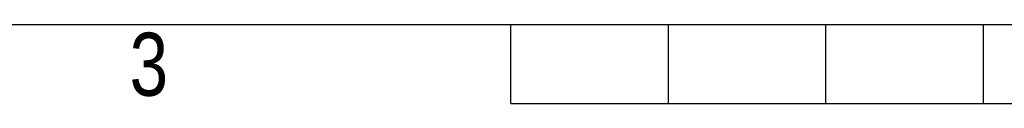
# Model space of a CAD drawing. Header units: millimetres. Extents: x 0 to 420, y 0 to 297.
# Tile 2 of 24: x 126 to 191, y 0 to 5. Entities that reach past the tile are written whole.
import ezdxf

# ---------------------------------------------------------------- set-up
doc = ezdxf.new("R2010")
doc.units = ezdxf.units.MM
doc.layers.add('CARTIGLIO', color=140, linetype='Continuous')
doc.styles.add('SLDTEXTSTYLE2', font='TXT', dxfattribs={"width": 0.821468})

msp = doc.modelspace()

# ---------------------------------------------------------------- linework, layer by layer
at = {"layer": 'CARTIGLIO', "linetype": 'Continuous'}
for p, q in [((5.1801, 5.171), (414.8274, 5.171)), ((158.2616, -0.0032), (158.2616, 5.171)), ((168.61, -0.0032), (168.61, 5.171)), ((178.9585, -0.0032), (178.9585, 5.171)), ((189.3069, -0.0032), (189.3069, 5.171)), ((158.2616, -0.0032), (261.7459, -0.0032))]:
    msp.add_line(p, q, dxfattribs=at)

# ---------------------------------------------------------------- texts
at = {"layer": 'CARTIGLIO', "insert": (134.4919, 4.6371), "char_height": 4.1394, "attachment_point": 2, "style": 'SLDTEXTSTYLE2'}
msp.add_mtext('3', dxfattribs=at)

doc.saveas('drawing.dxf')
